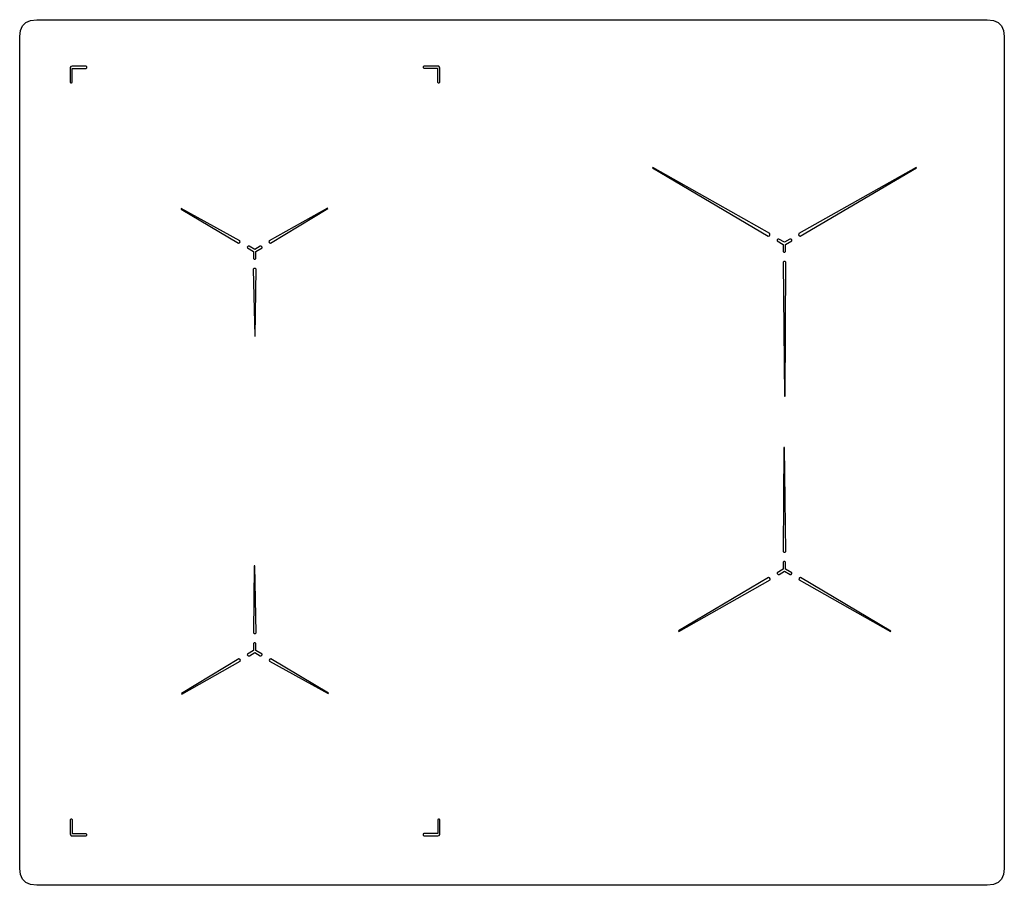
# Model space of a CAD drawing. Header units: millimetres. Extents: x 0 to 580, y -510 to 0.
import ezdxf

# ---------------------------------------------------------------- set-up
doc = ezdxf.new("R2010")
doc.units = ezdxf.units.MM
doc.layers.add('2D drawing', color=7, linetype='Continuous', true_color=0xb89be5)

msp = doc.modelspace()

# ---------------------------------------------------------------- linework, layer by layer
at = {"layer": '2D drawing', "color": 116, "true_color": 0x06873a}
for points in [[(30.15933227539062, -27.56851196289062), (29.65499877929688, -28.11691284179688), (29.65499877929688, -36.93417358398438), (30.0352783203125, -37.217041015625), (30.49215698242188, -37.217041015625), (30.87249755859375, -36.93417358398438), (30.87249755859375, -28.79940795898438), (39.09646606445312, -28.79946899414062), (39.46908569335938, -28.42684936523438), (39.46908569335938, -27.80703735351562), (39.09646606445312, -27.43441772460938), (30.87246704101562, -27.43435668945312)], [(247.3507232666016, -27.89031982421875), (246.8023223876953, -27.385986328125), (237.9850769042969, -27.385986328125), (237.7022094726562, -27.76626586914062), (237.7022094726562, -28.22314453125), (237.9850769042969, -28.60348510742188), (246.1198272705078, -28.60348510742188), (246.1197662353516, -36.82745361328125), (246.4923858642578, -37.2000732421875), (247.1121978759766, -37.2000732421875), (247.4848175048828, -36.82745361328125), (247.4848785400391, -28.60345458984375)], [(440.9837646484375, -127.4747772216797), (441.5993041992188, -127.3097991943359), (441.9740600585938, -126.6606597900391), (441.80908203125, -126.0451507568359), (372.9357604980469, -87.02899169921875), (372.77734375, -87.30343627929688)], [(459.0115356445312, -126.0514831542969), (458.8466186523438, -126.6670227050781), (459.221435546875, -127.3161315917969), (459.8369750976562, -127.4810485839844), (528.2344970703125, -87.31489562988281), (528.0760498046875, -87.04048156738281)], [(128.9316253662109, -131.6932220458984), (129.5471649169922, -131.5282440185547), (129.9219207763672, -130.8791046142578), (129.7569427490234, -130.2635955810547), (95.18035888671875, -111.3016357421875), (95.02194213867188, -111.5760803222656)], [(146.9594116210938, -130.2699279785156), (146.7944946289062, -130.8854675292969), (147.1692962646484, -131.5345764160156), (147.7848358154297, -131.6994934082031), (181.49462890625, -111.2362365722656), (181.336181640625, -110.9618225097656)], [(449.8170166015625, -136.5229797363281), (450.1896362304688, -136.8955993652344), (450.8094482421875, -136.8955688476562), (451.1820678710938, -136.52294921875), (451.18212890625, -132.3711090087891), (454.8292846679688, -130.2068786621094), (454.8626708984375, -129.7791748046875), (454.2761840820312, -129.2939453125), (453.6697082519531, -129.2483520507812), (450.4995727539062, -131.1536407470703), (447.2036743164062, -129.2432403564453), (446.6065673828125, -129.30810546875), (446.10791015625, -129.7650146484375), (446.1539916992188, -130.2063293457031), (449.8170776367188, -132.3711395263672)], [(137.764892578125, -140.7414245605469), (138.1375122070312, -141.1140441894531), (138.75732421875, -141.114013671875), (139.1299438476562, -140.7413940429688), (139.1300048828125, -136.5895538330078), (142.7771759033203, -134.4253234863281), (142.8105316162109, -133.9976196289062), (142.2240600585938, -133.5123901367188), (141.6175842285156, -133.466796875), (138.4474487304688, -135.3720855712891), (135.1515655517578, -133.4616851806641), (134.554443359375, -133.5265502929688), (134.0558013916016, -133.9834594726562), (134.1018524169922, -134.4247741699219), (137.7649536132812, -136.5895843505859)], [(451.3122253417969, -142.8369903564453), (450.8616027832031, -142.3863983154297), (450.112060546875, -142.3864288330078), (449.6614685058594, -142.8370361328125), (450.5282592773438, -221.7791595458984), (450.8451538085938, -221.7791290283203)], [(139.2601013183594, -147.0554351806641), (138.8094787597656, -146.6048431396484), (138.0599365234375, -146.6048736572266), (137.6093444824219, -147.0554809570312), (138.4761352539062, -186.4806518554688), (138.7930145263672, -186.4806213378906)], [(449.6864929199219, -313.2592163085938), (450.1371154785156, -313.7097778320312), (450.8866577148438, -313.7097778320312), (451.3372497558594, -313.2591552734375), (450.470458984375, -252.0331115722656), (450.153564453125, -252.0331268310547)], [(137.6343688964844, -361.228271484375), (138.0849914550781, -361.6788330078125), (138.8345336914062, -361.6788330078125), (139.2851257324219, -361.2282104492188), (138.4183349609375, -321.8030395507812), (138.1014556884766, -321.8030395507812)], [(451.1817016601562, -319.5732116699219), (450.80908203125, -319.2005920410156), (450.1892700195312, -319.2006225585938), (449.816650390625, -319.5732421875), (449.8165893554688, -323.72509765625), (446.16943359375, -325.8893127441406), (446.1360473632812, -326.3170166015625), (446.7225341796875, -326.80224609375), (447.3290100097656, -326.8478393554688), (450.4991455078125, -324.9425659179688), (453.7950439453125, -326.8529663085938), (454.3921508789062, -326.7880859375), (454.8908081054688, -326.3311767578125), (454.8447265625, -325.8898620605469), (451.181640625, -323.7250366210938)], [(441.9871826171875, -330.0447082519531), (442.152099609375, -329.4291687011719), (441.77734375, -328.7800598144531), (441.1618041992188, -328.6151428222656), (388.021728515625, -360.0944519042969), (388.18017578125, -360.3688659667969)], [(460.0149536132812, -328.6213989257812), (459.3994140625, -328.786376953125), (459.024658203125, -329.435546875), (459.1896362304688, -330.051025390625), (512.986083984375, -360.4913330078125), (513.14453125, -360.2169189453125)], [(138.7569580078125, -367.1696472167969), (138.1371459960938, -367.169677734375), (137.7645263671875, -367.5422973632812), (137.7644653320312, -371.6941528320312), (134.1172943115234, -373.8583679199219), (134.0839385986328, -374.2860717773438), (134.67041015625, -374.7713012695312), (135.2768859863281, -374.81689453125), (138.447021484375, -372.91162109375), (141.7429046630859, -374.822021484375), (142.3400268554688, -374.7571411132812), (142.8386688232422, -374.3002319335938), (142.7926177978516, -373.8589172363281), (139.1295166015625, -371.694091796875), (139.1295776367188, -367.5422668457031)], [(129.93505859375, -378.0137634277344), (130.0999755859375, -377.3982238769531), (129.7251739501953, -376.7491149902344), (129.1096343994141, -376.5841979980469), (95.39984130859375, -397.0474548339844), (95.55828857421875, -397.3218688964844)], [(147.9628448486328, -376.5904541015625), (147.3473052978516, -376.7554321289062), (146.9725494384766, -377.4046020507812), (147.1375274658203, -378.0200805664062), (181.714111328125, -396.9820556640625), (181.8725280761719, -396.7075805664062)], [(29.70339965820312, -479.5896911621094), (29.83755493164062, -480.3028259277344), (30.38595581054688, -480.8071594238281), (39.20321655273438, -480.8071594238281), (39.486083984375, -480.4268798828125), (39.486083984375, -479.9700012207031), (39.20321655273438, -479.5896606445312), (31.06845092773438, -479.5896606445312), (31.06851196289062, -471.3656921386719), (30.69589233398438, -470.9930725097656), (30.07608032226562, -470.9930725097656), (29.70346069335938, -471.3656921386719)], [(247.0289611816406, -480.6246337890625), (247.5332946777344, -480.0762329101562), (247.5332946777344, -471.2589721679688), (247.1530151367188, -470.97607421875), (246.6961364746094, -470.97607421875), (246.3157958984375, -471.2589721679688), (246.3157958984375, -479.3937377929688), (238.0918273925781, -479.3936767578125), (237.7192077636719, -479.7662963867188), (237.7192077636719, -480.3861083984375), (238.0918273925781, -480.7587280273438), (246.3158264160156, -480.7587890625)]]:
    msp.add_lwpolyline(points, close=True, dxfattribs=at)
at = {"layer": '2D drawing', "color": 41, "true_color": 0xe4d699}
msp.add_polyline3d([(404.6162109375, -510, -7.62939453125e-06), (295.1822509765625, -510, -7.62939453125e-06), (20.09881591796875, -510, -7.62939453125e-06), (10.0001220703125, -510, 0), (6.400115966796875, -509.5999755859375, 0), (3.600128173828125, -508.3999633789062, 0), (1.60009765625, -506.3999633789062, 0), (0.40008544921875, -503.5999755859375, 0), (9.1552734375e-05, -500, 0), (6.103515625e-05, -496.2344360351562, 0), (3.0517578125e-05, -409.3367309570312, 0), (3.0517578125e-05, -63.24459838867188, 0), (3.0517578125e-05, -15.78366088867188, 0), (3.0517578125e-05, -10, 0), (0.4000244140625, -6.399993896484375, 0), (1.600006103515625, -3.600006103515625, 0), (3.600006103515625, -1.600006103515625, 0), (6.399993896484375, -0.399993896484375, 0), (10, 0, 0), (20.09869384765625, 0, -7.62939453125e-06), (295.1822509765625, 0, -7.62939453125e-06), (404.6162109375, 0, -7.62939453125e-06), (559.9013671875, 0, -7.62939453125e-06), (570.0000610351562, 0, -7.62939453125e-06), (573.60009765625, -0.399993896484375, -7.62939453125e-06), (576.4000244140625, -1.600006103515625, -7.62939453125e-06), (578.4000244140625, -3.600006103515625, -7.62939453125e-06), (579.6000366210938, -6.399993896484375, -7.62939453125e-06), (580, -10, -7.62939453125e-06), (580, -15.78366088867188, -7.62939453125e-06), (580, -63.24459838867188, -7.62939453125e-06), (580, -409.3367309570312, -7.62939453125e-06), (579.9999389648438, -496.2344360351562, -7.62939453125e-06), (579.9999389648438, -500, -7.62939453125e-06), (579.5999755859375, -503.6000061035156, -7.62939453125e-06), (578.39990234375, -506.3999938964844, -7.62939453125e-06), (576.39990234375, -508.3999938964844, -7.62939453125e-06), (573.5999755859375, -509.6000061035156, -7.62939453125e-06), (569.9999389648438, -510, -7.62939453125e-06), (559.9012451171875, -510, -7.62939453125e-06)], close=True, dxfattribs=at)

doc.saveas('drawing.dxf')
